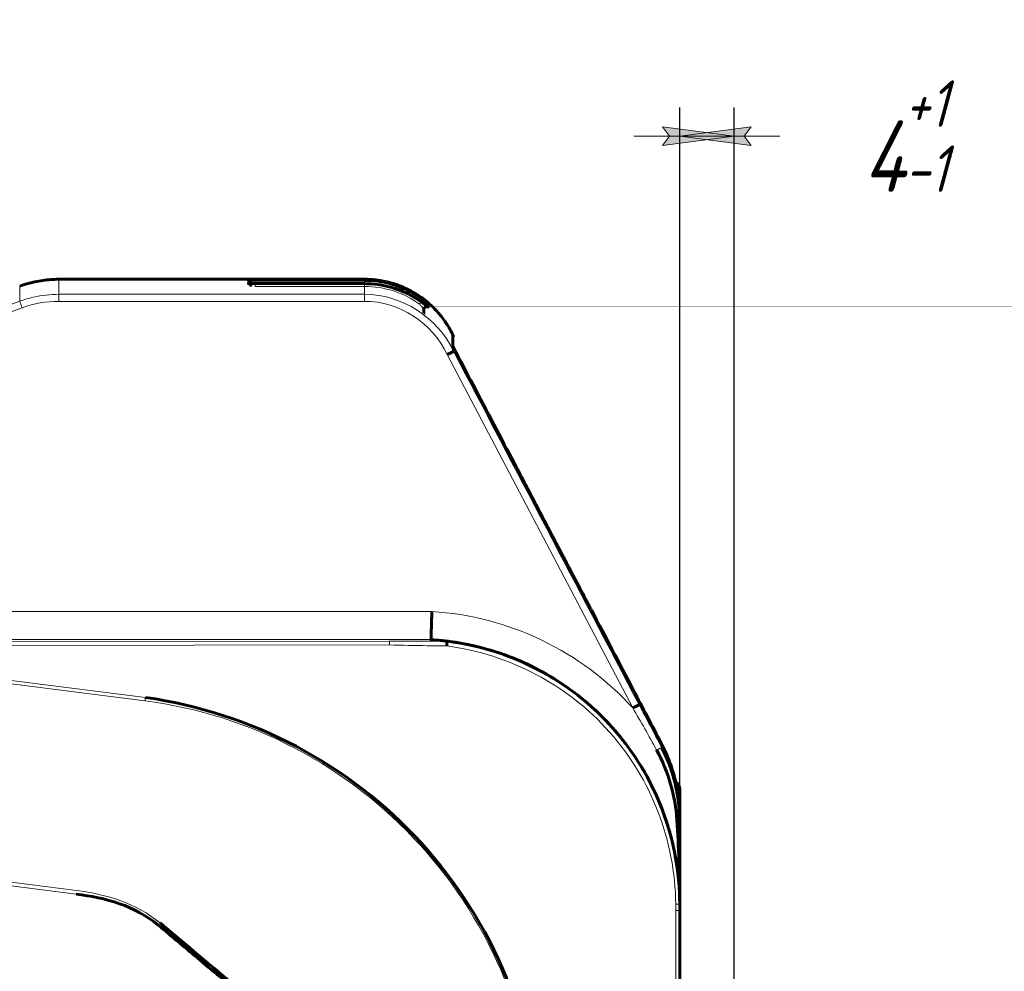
# Model space of a CAD drawing. Header units: millimetres. Extents: x 0 to 841, y 0 to 594.
# Tile 23 of 29: x 436 to 505, y 360 to 427. Entities that reach past the tile are written whole.
import ezdxf

# ---------------------------------------------------------------- set-up
doc = ezdxf.new("R2010")
doc.units = ezdxf.units.MM
doc.linetypes.add('K5LT_BASIC', pattern=[0])
doc.linetypes.add('K5LT_THIN', pattern=[0])
doc.layers.add('Системный слой', color=7, linetype='Continuous')
doc.styles.add('KDIMTEXTSTYLE', font='GOST_AU.SHX', dxfattribs={"width": 0.96, "oblique": 15, "height": 5})
doc.dimstyles.new('KDIMSTYLE (1.00)', dxfattribs={"dimtxt": 5, "dimasz": 1, "dimexe": 2, "dimexo": 0, "dimgap": 1, "dimtad": 1, "dimtxsty": 'KDIMTEXTSTYLE', "dimsah": 1, "dimcen": 0, "dimdle": 1, "dimadec": 0, "dimazin": 0, "dimtfac": 0.667, "dimtmove": 0, "dimatfit": 3, "dimfxl": 1, "dimtvp": 1, "dimtolj": 1, "dimtzin": 0, "dimarcsym": 0})

# ---------------------------------------------------------------- blocks, each defined once
blk = doc.blocks.new('KDIMARROW_01')
at = {"layer": 'Системный слой'}
blk.add_hatch(color=0, dxfattribs=at).paths.add_polyline_path([(0, 0), (-5, 0.658), (-4.5, 0), (-5, -0.658)])
at = {"layer": 'Системный слой', "color": 0, "linetype": 'K5LT_THIN', "lineweight": 18}
for p, q in [((-4.5, 0), (-5, 0.658)), ((-5, 0.658), (0, 0)), ((0, 0), (-5, -0.658)), ((-5, -0.658), (-4.5, 0)), ((0, 0), (-1, 0))]:
    blk.add_line(p, q, dxfattribs=at)
blk = doc.blocks.new('KDIMARROW_02')
at = {"layer": 'Системный слой'}
blk.add_hatch(color=0, dxfattribs=at).paths.add_polyline_path([(4.5, 0), (5, 0.658), (0, 0), (5, -0.658)])
at = {"layer": 'Системный слой', "color": 0, "linetype": 'K5LT_THIN', "lineweight": 18}
for p, q in [((0, 0), (-1, 0)), ((5, 0.658), (0, 0)), ((0, 0), (5, -0.658)), ((0, 0), (7, 0)), ((4.5, 0), (5, 0.658)), ((5, -0.658), (4.5, 0))]:
    blk.add_line(p, q, dxfattribs=at)

msp = doc.modelspace()

# ---------------------------------------------------------------- linework, layer by layer
at = {"layer": 'Системный слой', "color": 7, "linetype": 'K5LT_THIN', "lineweight": 18}
for p, q in [((436.407, 407.107), (436.407, 408.158)), ((439.141, 408.639), (439.141, 407.589)), ((452.361, 408.345), (452.356, 408.545)), ((452.375, 408.57), (452.381, 408.57)), ((452.853, 408.567), (452.853, 408.639)), ((452.855, 408.567), (452.855, 408.567)), ((460.497, 408.567), (452.855, 408.567)), ((452.855, 408.357), (452.855, 408.552)), ((452.855, 408.552), (460.497, 408.551)), ((460.497, 408.357), (452.855, 408.357)), ((452.855, 408.357), (452.856, 408.334)), ((452.861, 408.334), (452.861, 408.334)), ((452.861, 408.334), (452.861, 408.139)), ((460.497, 408.334), (452.861, 408.334)), ((452.861, 408.139), (460.497, 408.139)), ((460.497, 408.444), (460.497, 408.639)), ((460.497, 408.567), (460.497, 408.551)), ((460.497, 408.357), (460.497, 408.551)), ((460.497, 408.334), (460.497, 408.139)), ((460.497, 408.334), (460.497, 407.59)), ((439.141, 407.59), (460.497, 407.59)), ((439.141, 407.099), (439.141, 407.59)), ((460.497, 407.099), (460.497, 407.59)), ((428.056, 404.065), (436.407, 407.107)), ((460.497, 407.099), (439.141, 407.099)), ((464.955, 406.697), (464.955, 406.697)), ((464.985, 406.873), (464.979, 406.679)), ((436.578, 406.646), (428.227, 403.605)), ((479.251, 378.691), (466.277, 403.384)), ((466.742, 403.833), (466.738, 403.84)), ((466.738, 403.84), (466.739, 403.838)), ((331.217, 385.428), (465.21, 385.428)), ((465.151, 383.463), (331.217, 383.463)), ((416.634, 383.293), (462.22, 383.358)), ((445.164, 379.184), (416.639, 382.793)), ((462.255, 383.101), (416.669, 383.037)), ((416.669, 383.037), (445.195, 379.428)), ((322.532, 380.85), (440.376, 365.94)), ((440.345, 365.684), (322.532, 380.59)), ((481.266, 375.918), (481.266, 376.189)), ((482.532, 373.053), (482.415, 373.055)), ((482.51, 371.455), (482.51, 371.455)), ((482.262, 364.551), (482.532, 364.55))]:
    msp.add_line(p, q, dxfattribs=at)
at = {"layer": 'Системный слой', "color": 150, "linetype": 'K5LT_BASIC', "lineweight": 60, "true_color": 0x0080ff}
for p, q in [((439.141, 408.639), (460.497, 408.639)), ((452.355, 408.572), (452.353, 408.639)), ((452.375, 408.571), (452.379, 408.571)), ((452.395, 408.342), (452.395, 408.342)), ((452.556, 408.35), (452.556, 408.337)), ((452.561, 408.151), (452.561, 408.151)), ((452.853, 408.639), (460.497, 408.639)), ((452.855, 408.567), (452.855, 408.567)), ((452.855, 408.567), (460.497, 408.566)), ((452.861, 408.334), (460.497, 408.334)), ((460.497, 408.639), (460.497, 408.639)), ((460.497, 408.639), (460.497, 408.639)), ((464.971, 406.911), (464.97, 406.912)), ((464.987, 406.965), (464.985, 406.9)), ((464.985, 406.9), (464.985, 406.9)), ((464.642, 406.291), (464.649, 406.533)), ((464.732, 406.291), (464.642, 406.291)), ((464.642, 406.291), (464.732, 406.291)), ((464.732, 406.291), (464.732, 406.291)), ((466.726, 403.595), (466.727, 403.864)), ((466.738, 403.84), (466.726, 403.595)), ((466.732, 403.757), (466.726, 403.595)), ((466.726, 403.595), (466.726, 403.595)), ((466.726, 403.595), (466.726, 403.595)), ((466.726, 403.595), (466.738, 403.572)), ((466.738, 403.84), (466.739, 403.838)), ((466.738, 403.84), (466.739, 403.838)), ((466.224, 383.366), (466.224, 383.366)), ((482.332, 373.195), (482.32, 373.247)), ((482.532, 364.982), (482.532, 373.053)), ((482.532, 371.455), (482.532, 370.764)), ((482.532, 370.764), (482.532, 364.982)), ((482.532, 345.139), (482.532, 364.984)), ((482.532, 364.982), (482.532, 364.55)), ((482.532, 364.55), (482.532, 240.787))]:
    msp.add_line(p, q, dxfattribs=at)
msp.add_arc((481.91, 373.055), 0.5, 8.72691, 40.38668, dxfattribs=at)
for centre, major_axis, ratio, start_param, end_param in [((452.353, 408.439), (0.2, 0.005), 1, 0.678021, 1.544616), ((452.355, 408.372), (0.2, 0.005), 0.999941, 1.411081, 1.544618), ((452.356, 408.345), (0.2, 0.005), 0.999917, 0, 1.544619), ((464.359, 406.901), (0.116, 0.163), 0.01518, 6.264319, 6.28338), ((464.365, 407.129), (0.116, 0.163), 0.015205, 6.273998, 6.283296), ((464.854, 406.722), (-0.2, 0.005), 0.99992, 4.025453, 5.424409), ((464.856, 406.814), (-0.2, 0.005), 0.999999, 4.02497, 4.787508), ((464.854, 406.749), (-0.2, 0.005), 0.999944, 4.15067, 4.467203), ((464.854, 406.749), (-0.2, 0.005), 0.999944, 4.134859, 4.468443), ((464.854, 406.749), (-0.2, 0.005), 0.999944, 4.025309, 4.120711), ((464.854, 406.749), (-0.2, 0.005), 0.999944, 4.025313, 4.026997), ((466.232, 403.757), (0.5, 0), 0.99932, 0, 0.446563), ((467.181, 404.073), (-0.5, 0), 0.999307, 0.43193, 0.484912), ((479.251, 378.682), (-0.443, -0.233), 0.01545, 3.162317, 4.704272), ((480.823, 375.956), (0.443, 0.233), 0.024367, 6.283169, 6.301297), ((481.432, 374.562), (0.472, 0.166), 0.017437, 6.283175, 6.296166), ((481.91, 373.055), (0.009, 0.5), 0.99999, 4.882527, 5.434709), ((481.852, 373.056), (0.009, 0.5), 0.999975, 4.915235, 5.016363), ((481.91, 373.055), (0.494, 0.076), 0.050561, 0.000024, 0.004325)]:
    msp.add_ellipse(centre, major_axis=major_axis, ratio=ratio, start_param=start_param, end_param=end_param, dxfattribs=at)
at = {"layer": 'Системный слой', "color": 7, "linetype": 'K5LT_THIN', "lineweight": 18}
for centre, major_axis, ratio, start_param, end_param in [((452.361, 408.145), (0.2, 0.005), 0.999742, 1.344258, 1.544623), ((452.361, 408.145), (0.2, 0.005), 0.999741, 0, 0.791423), ((464.366, 407.2), (-0.116, -0.163), 0.015215, 3.142069, 3.929377), ((436.578, 406.638), (-0.171, 0.47), 0.005974, 4.728788, 6.242791), ((464.359, 406.901), (0.116, 0.163), 0.01518, 0.000195, 1.549466), ((464.364, 407.113), (-0.116, -0.163), 0.01521, 3.151737, 4.599643), ((464.359, 406.901), (0.116, 0.163), 0.01518, 6.264319, 6.28338), ((464.365, 407.129), (0.116, 0.163), 0.015205, 6.273998, 6.283296), ((464.849, 406.528), (-0.2, 0.005), 0.999753, 4.026474, 4.184883), ((464.849, 406.528), (-0.2, 0.005), 0.999753, 5.990227, 6.283185), ((480.823, 375.686), (-0.443, -0.232), 0.035372, 3.162433, 4.475862), ((480.823, 375.956), (0.443, 0.233), 0.024367, 6.283169, 6.301297), ((481.432, 374.562), (0.472, 0.166), 0.017437, 6.280334, 6.283174), ((481.432, 374.562), (0.472, 0.166), 0.017437, 6.283175, 6.296166), ((481.91, 373.055), (0.494, 0.076), 0.050561, -0.726167, -0.719091), ((481.91, 373.055), (0.494, 0.076), 0.050561, 0.000024, 0.004325), ((482.032, 370.764), (-0.5, 0), 0.261004, 3.141593, 4.064548)]:
    msp.add_ellipse(centre, major_axis=major_axis, ratio=ratio, start_param=start_param, end_param=end_param, dxfattribs=at)
at = {"layer": 'Системный слой', "color": 150, "linetype": 'K5LT_BASIC', "lineweight": 60, "true_color": 0x0080ff}
for points, knots in [([(436.407, 408.157), (436.581, 408.221), (436.758, 408.278), (437.115, 408.381), (437.296, 408.426), (437.661, 408.503), (437.845, 408.536), (438.214, 408.587), (438.399, 408.607), (438.77, 408.633), (438.956, 408.639), (439.141, 408.639)], [0.0000255, 0.0000255, 0.0000255, 0.0000255, 0.2, 0.2, 0.4, 0.4, 0.6, 0.6, 0.8, 0.8, 1, 1, 1, 1]), ([(452.353, 408.639), (452.353, 408.639), (452.357, 408.639), (452.366, 408.639), (452.378, 408.639), (452.4, 408.639), (452.429, 408.639), (452.459, 408.639), (452.497, 408.639), (452.541, 408.639), (452.585, 408.639), (452.635, 408.639), (452.688, 408.639), (452.741, 408.639), (452.797, 408.639), (452.853, 408.639)], [0, 0, 0, 0, 0.140318, 0.140318, 0.140318, 0.355187, 0.355187, 0.355187, 0.570081, 0.570081, 0.570081, 0.785047, 0.785047, 0.785047, 1, 1, 1, 1]), ([(452.387, 408.57), (452.386, 408.57), (452.385, 408.57), (452.384, 408.57), (452.382, 408.57), (452.38, 408.57), (452.38, 408.57), (452.379, 408.571), (452.379, 408.571), (452.378, 408.571), (452.377, 408.571), (452.376, 408.571), (452.376, 408.571), (452.375, 408.571), (452.375, 408.571), (452.375, 408.571), (452.375, 408.571), (452.375, 408.571)], [14.479495, 14.479495, 14.479495, 14.479495, 14.630884, 14.630884, 15.004684, 15.004684, 15.330365, 15.330365, 15.378485, 15.378485, 15.761428, 15.761428, 16.144371, 16.144371, 16.649567, 16.649567, 17, 17, 17, 17]), ([(452.375, 408.571), (452.375, 408.571), (452.376, 408.571), (452.378, 408.571), (452.379, 408.571), (452.379, 408.571), (452.38, 408.571), (452.383, 408.571), (452.386, 408.57), (452.396, 408.57), (452.404, 408.57), (452.419, 408.57), (452.424, 408.569), (452.439, 408.569), (452.45, 408.569), (452.476, 408.569), (452.491, 408.568), (452.507, 408.568), (452.508, 408.568), (452.526, 408.568), (452.544, 408.568), (452.583, 408.568), (452.603, 408.567), (452.644, 408.567), (452.666, 408.567), (452.709, 408.567), (452.732, 408.567), (452.776, 408.567), (452.799, 408.567), (452.833, 408.567), (452.844, 408.567), (452.855, 408.567)], [0, 0, 0, 0, 0.444159, 0.444159, 0.599537, 0.599537, 0.635205, 0.635205, 1.199073, 1.199073, 2.149637, 2.149637, 2.591058, 2.591058, 3.473901, 3.473901, 4.41621, 4.41621, 4.489889, 4.489889, 5.514478, 5.514478, 6.536046, 6.536046, 7.545748, 7.545748, 8.54023, 8.54023, 9.522759, 9.522759, 10, 10, 10, 10]), ([(452.561, 408.151), (452.561, 408.159), (452.56, 408.168), (452.557, 408.185), (452.555, 408.194), (452.55, 408.211), (452.547, 408.219), (452.54, 408.236), (452.535, 408.244), (452.526, 408.259), (452.52, 408.267), (452.508, 408.281), (452.502, 408.288), (452.488, 408.3), (452.481, 408.306), (452.466, 408.315), (452.459, 408.32), (452.45, 408.324), (452.447, 408.326), (452.441, 408.329), (452.437, 408.33), (452.431, 408.332), (452.43, 408.333), (452.427, 408.334), (452.425, 408.334), (452.419, 408.336), (452.415, 408.338), (452.407, 408.339), (452.404, 408.34), (452.4, 408.341), (452.399, 408.341), (452.397, 408.341), (452.396, 408.342), (452.395, 408.342), (452.394, 408.342), (452.393, 408.342), (452.393, 408.342), (452.393, 408.342), (452.393, 408.342), (452.394, 408.342), (452.394, 408.342), (452.395, 408.342)], [0, 0, 0, 0, 1.259403, 1.259403, 2.541094, 2.541094, 3.850106, 3.850106, 5.178196, 5.178196, 6.520326, 6.520326, 7.868234, 7.868234, 9.211731, 9.211731, 10.439405, 10.439405, 10.826453, 10.826453, 11.496588, 11.496588, 11.756107, 11.756107, 12.015627, 12.015627, 12.870457, 12.870457, 13.613705, 13.613705, 14.103074, 14.103074, 14.592443, 14.592443, 15.141836, 15.141836, 15.69123, 15.69123, 16.479435, 16.479435, 17, 17, 17, 17]), ([(452.561, 408.151), (452.561, 408.159), (452.56, 408.168), (452.557, 408.185), (452.555, 408.194), (452.55, 408.211), (452.547, 408.219), (452.54, 408.236), (452.535, 408.244), (452.526, 408.26), (452.52, 408.267), (452.508, 408.281), (452.502, 408.288), (452.488, 408.3), (452.481, 408.306), (452.466, 408.316), (452.459, 408.32), (452.45, 408.325), (452.447, 408.326), (452.441, 408.329), (452.437, 408.33), (452.431, 408.332), (452.43, 408.333), (452.427, 408.334), (452.425, 408.334), (452.419, 408.336), (452.415, 408.338), (452.407, 408.34), (452.404, 408.34), (452.4, 408.341), (452.399, 408.341), (452.397, 408.342), (452.396, 408.342), (452.395, 408.342), (452.395, 408.342), (452.395, 408.342), (452.394, 408.342), (452.393, 408.342), (452.393, 408.342), (452.393, 408.342), (452.393, 408.342), (452.394, 408.342), (452.394, 408.342), (452.395, 408.342)], [0, 0, 0, 0, 1.260288, 1.260288, 2.542885, 2.542885, 3.852828, 3.852828, 5.181869, 5.181869, 6.524966, 6.524966, 7.873856, 7.873856, 9.218344, 9.218344, 10.446109, 10.446109, 10.835183, 10.835183, 11.504372, 11.504372, 11.7637, 11.7637, 12.023029, 12.023029, 12.875806, 12.875806, 13.620689, 13.620689, 14.109188, 14.109188, 14.595126, 14.595126, 14.597687, 14.597687, 15.146626, 15.146626, 15.695565, 15.695565, 16.483523, 16.483523, 17, 17, 17, 17]), ([(452.395, 408.342), (452.398, 408.342), (452.402, 408.341), (452.414, 408.341), (452.422, 408.34), (452.439, 408.34), (452.449, 408.339), (452.467, 408.339), (452.475, 408.338), (452.498, 408.338), (452.514, 408.337), (452.539, 408.337), (452.548, 408.337), (452.566, 408.336), (452.576, 408.336), (452.605, 408.336), (452.626, 408.335), (452.667, 408.335), (452.689, 408.335), (452.733, 408.334), (452.755, 408.334), (452.805, 408.334), (452.833, 408.334), (452.861, 408.334)], [0, 0, 0, 0, 0.808211, 0.808211, 1.616422, 1.616422, 2.424634, 2.424634, 2.983093, 2.983093, 3.951248, 3.951248, 4.408658, 4.408658, 4.930193, 4.930193, 5.90746, 5.90746, 6.874307, 6.874307, 7.827823, 7.827823, 9, 9, 9, 9]), ([(466.732, 404.639), (466.731, 404.642), (466.729, 404.645), (466.726, 404.652), (466.724, 404.657), (466.718, 404.67), (466.714, 404.678), (466.702, 404.705), (466.693, 404.722), (466.668, 404.774), (466.651, 404.809), (466.599, 404.913), (466.564, 404.982), (466.452, 405.187), (466.373, 405.322), (466.139, 405.692), (465.973, 405.921), (465.614, 406.357), (465.42, 406.564), (465.006, 406.957), (464.784, 407.142), (464.318, 407.484), (464.074, 407.64), (463.566, 407.921), (463.303, 408.046), (462.766, 408.26), (462.491, 408.349), (461.951, 408.489), (461.686, 408.541), (461.328, 408.589), (461.236, 408.6), (461.09, 408.614), (461.035, 408.618), (460.925, 408.626), (460.87, 408.629), (460.709, 408.637), (460.602, 408.639), (460.497, 408.639)], [0.124583, 0.124583, 0.124583, 0.124583, 0.157486, 0.157486, 0.209095, 0.209095, 0.312284, 0.312284, 0.518581, 0.518581, 0.931157, 0.931157, 1.758731, 1.758731, 3.426958, 3.426958, 6.442213, 6.442213, 9.466049, 9.466049, 12.542315, 12.542315, 15.640299, 15.640299, 18.740056, 18.740056, 21.820172, 21.820172, 24.703649, 24.703649, 25.688093, 25.688093, 26.276766, 26.276766, 26.865438, 26.865438, 28, 28, 28, 28]), ([(460.497, 408.566), (460.736, 408.567), (460.976, 408.554), (461.496, 408.499), (461.776, 408.451), (462.328, 408.322), (462.6, 408.241), (463.132, 408.045), (463.392, 407.931), (463.677, 407.785), (463.71, 407.767), (463.792, 407.723), (463.841, 407.696), (463.909, 407.657), (463.929, 407.646), (463.969, 407.623), (463.988, 407.611), (464.027, 407.588), (464.047, 407.577), (464.105, 407.542), (464.143, 407.518), (464.283, 407.429), (464.383, 407.362), (464.481, 407.292)], [0, 0, 0, 0, 4.738123, 4.738123, 10.338123, 10.338123, 15.938123, 15.938123, 21.538123, 21.538123, 22.271189, 22.271189, 23.376924, 23.376924, 23.829329, 23.829329, 24.281734, 24.281734, 24.727125, 24.727125, 25.617907, 25.617907, 28, 28, 28, 28]), ([(460.497, 408.334), (460.722, 408.334), (460.947, 408.323), (461.453, 408.272), (461.733, 408.227), (462.285, 408.102), (462.557, 408.022), (463.089, 407.83), (463.349, 407.718), (463.652, 407.565), (463.702, 407.539), (463.796, 407.489), (463.84, 407.464), (463.904, 407.428), (463.924, 407.416), (463.964, 407.393), (463.984, 407.382), (464.024, 407.358), (464.043, 407.346), (464.102, 407.311), (464.14, 407.287), (464.279, 407.199), (464.378, 407.132), (464.475, 407.063)], [0, 0, 0, 0, 4.46351, 4.46351, 10.06351, 10.06351, 15.66351, 15.66351, 21.26351, 21.26351, 22.380348, 22.380348, 23.377875, 23.377875, 23.836137, 23.836137, 24.294399, 24.294399, 24.745557, 24.745557, 25.647872, 25.647872, 28, 28, 28, 28]), ([(464.823, 407.103), (464.782, 407.136), (464.736, 407.172), (464.689, 407.209), (464.624, 407.259), (464.553, 407.312), (464.483, 407.362)], [0.4937665, 0.4937665, 0.4937665, 0.4937665, 0.7085947, 0.7085947, 0.7085947, 1, 1, 1, 1]), ([(464.483, 407.362), (464.54, 407.321), (464.598, 407.278), (464.652, 407.237), (464.704, 407.198), (464.753, 407.159), (464.797, 407.124), (464.84, 407.089), (464.88, 407.056), (464.911, 407.03), (464.934, 407.01), (464.954, 406.994), (464.967, 406.983), (464.98, 406.971), (464.987, 406.965), (464.987, 406.965)], [0, 0, 0, 0, 0.237198, 0.237198, 0.237198, 0.461025, 0.461025, 0.461025, 0.680217, 0.680217, 0.680217, 0.83999, 0.83999, 0.83999, 1, 1, 1, 1]), ([(464.959, 406.694), (464.958, 406.695), (464.956, 406.696), (464.951, 406.7), (464.947, 406.703), (464.94, 406.709), (464.935, 406.712), (464.923, 406.722), (464.915, 406.729), (464.895, 406.744), (464.884, 406.753), (464.859, 406.773), (464.845, 406.784), (464.814, 406.809), (464.797, 406.822), (464.763, 406.849), (464.745, 406.863), (464.727, 406.876), (464.727, 406.876), (464.727, 406.876), (464.727, 406.876), (464.727, 406.876), (464.727, 406.876), (464.725, 406.878), (464.723, 406.88), (464.718, 406.884), (464.714, 406.886), (464.711, 406.889), (464.711, 406.889), (464.711, 406.889), (464.711, 406.889), (464.711, 406.889), (464.711, 406.889), (464.701, 406.896), (464.691, 406.904), (464.681, 406.911), (464.681, 406.911), (464.671, 406.919), (464.661, 406.927), (464.626, 406.953), (464.6, 406.973), (464.541, 407.016), (464.508, 407.04), (464.475, 407.063)], [0, 0, 0, 0, 0.490935, 0.490935, 0.981871, 0.981871, 1.472806, 1.472806, 2.227341, 2.227341, 3.06585, 3.06585, 3.984034, 3.984034, 4.960444, 4.960444, 5.919173, 5.919173, 5.919383, 5.919383, 5.919762, 5.919762, 5.919924, 5.919924, 6.02839, 6.02839, 6.194087, 6.194087, 6.194502, 6.194502, 6.195338, 6.195338, 6.195777, 6.195777, 6.701419, 6.701419, 6.701692, 6.701692, 7.212159, 7.212159, 8.457983, 8.457983, 10, 10, 10, 10]), ([(464.48, 407.276), (464.537, 407.236), (464.593, 407.194), (464.646, 407.153), (464.698, 407.114), (464.748, 407.074), (464.793, 407.038), (464.837, 407.002), (464.876, 406.969), (464.908, 406.941), (464.931, 406.921), (464.951, 406.904), (464.964, 406.892), (464.977, 406.881), (464.985, 406.874), (464.985, 406.873)], [0, 0, 0, 0, 0.231325, 0.231325, 0.231325, 0.457459, 0.457459, 0.457459, 0.678885, 0.678885, 0.678885, 0.839298, 0.839298, 0.839298, 1, 1, 1, 1]), ([(464.985, 406.9), (464.985, 406.9), (464.984, 406.901), (464.98, 406.904), (464.973, 406.909), (464.96, 406.92), (464.942, 406.935), (464.92, 406.953), (464.891, 406.977), (464.858, 407.004), (464.809, 407.044), (464.75, 407.091), (464.687, 407.139), (464.622, 407.189), (464.552, 407.241), (464.481, 407.292)], [0, 0, 0, 0, 0.078591, 0.078591, 0.078591, 0.236092, 0.236092, 0.236092, 0.425509, 0.425509, 0.425509, 0.707817, 0.707817, 0.707817, 1, 1, 1, 1]), ([(464.974, 406.909), (464.973, 406.91), (464.972, 406.91), (464.972, 406.911), (464.971, 406.911), (464.971, 406.912), (464.971, 406.912), (464.969, 406.913), (464.968, 406.914), (464.963, 406.918), (464.961, 406.92), (464.953, 406.926), (464.947, 406.931), (464.932, 406.943), (464.924, 406.95), (464.906, 406.965), (464.894, 406.974), (464.871, 406.994), (464.858, 407.004), (464.846, 407.014), (464.846, 407.014), (464.844, 407.015), (464.842, 407.017), (464.824, 407.031), (464.807, 407.045), (464.787, 407.061), (464.784, 407.063), (464.764, 407.079), (464.748, 407.092), (464.707, 407.123), (464.684, 407.141), (464.635, 407.179), (464.609, 407.198), (464.555, 407.238), (464.528, 407.258), (464.494, 407.282), (464.487, 407.287), (464.481, 407.292)], [0, 0, 0, 0, 0.335317, 0.335317, 0.401948, 0.401948, 0.484991, 0.484991, 0.803896, 0.803896, 1.205843, 1.205843, 1.945852, 1.945852, 2.697282, 2.697282, 3.593571, 3.593571, 4.435245, 4.435245, 4.43568, 4.43568, 4.573426, 4.573426, 5.619514, 5.619514, 5.789869, 5.789869, 6.753839, 6.753839, 8.010103, 8.010103, 9.328587, 9.328587, 10.681109, 10.681109, 11, 11, 11, 11]), ([(464.649, 406.533), (464.649, 406.541), (464.65, 406.549), (464.652, 406.566), (464.654, 406.574), (464.659, 406.59), (464.661, 406.599), (464.669, 406.615), (464.673, 406.623), (464.682, 406.639), (464.688, 406.647), (464.7, 406.662), (464.706, 406.669), (464.721, 406.682), (464.728, 406.688), (464.745, 406.699), (464.753, 406.704), (464.771, 406.712), (464.781, 406.716), (464.8, 406.722), (464.809, 406.724), (464.829, 406.727), (464.839, 406.727), (464.858, 406.727), (464.868, 406.727), (464.883, 406.725), (464.889, 406.723), (464.904, 406.72), (464.913, 406.717), (464.929, 406.711), (464.936, 406.707), (464.946, 406.702), (464.949, 406.7), (464.953, 406.698), (464.954, 406.697), (464.956, 406.696), (464.956, 406.696), (464.957, 406.695), (464.958, 406.694), (464.959, 406.694), (464.959, 406.694), (464.959, 406.693), (464.959, 406.693), (464.959, 406.694), (464.959, 406.694), (464.959, 406.694)], [0.001004, 0.001004, 0.001004, 0.001004, 0.929351, 0.929351, 1.892461, 1.892461, 2.895681, 2.895681, 3.932851, 3.932851, 4.999136, 4.999136, 6.095532, 6.095532, 7.20313, 7.20313, 8.331485, 8.331485, 9.461615, 9.461615, 10.588002, 10.588002, 11.705851, 11.705851, 12.791868, 12.791868, 13.513138, 13.513138, 14.54249, 14.54249, 15.535153, 15.535153, 16.082125, 16.082125, 16.404606, 16.404606, 16.679497, 16.679497, 16.987283, 16.987283, 17.29507, 17.29507, 17.739215, 17.739215, 18, 18, 18, 18]), ([(464.649, 406.533), (464.649, 406.541), (464.65, 406.549), (464.652, 406.566), (464.654, 406.574), (464.659, 406.59), (464.661, 406.599), (464.669, 406.615), (464.673, 406.623), (464.682, 406.639), (464.688, 406.647), (464.7, 406.662), (464.706, 406.669), (464.721, 406.682), (464.728, 406.688), (464.745, 406.699), (464.753, 406.704), (464.771, 406.712), (464.781, 406.716), (464.799, 406.722), (464.809, 406.724), (464.829, 406.727), (464.838, 406.728), (464.858, 406.728), (464.867, 406.727), (464.883, 406.725), (464.889, 406.723), (464.904, 406.72), (464.913, 406.717), (464.929, 406.711), (464.936, 406.707), (464.946, 406.702), (464.949, 406.7), (464.953, 406.698), (464.954, 406.697), (464.956, 406.696), (464.956, 406.696), (464.957, 406.695), (464.958, 406.694), (464.958, 406.694), (464.958, 406.694), (464.959, 406.694), (464.959, 406.694), (464.959, 406.694), (464.959, 406.693), (464.959, 406.694), (464.959, 406.694), (464.959, 406.694)], [0, 0, 0, 0, 0.92976, 0.92976, 1.893156, 1.893156, 2.896508, 2.896508, 3.933708, 3.933708, 4.999968, 4.999968, 6.096371, 6.096371, 7.20404, 7.20404, 8.332685, 8.332685, 9.463169, 9.463169, 10.590124, 10.590124, 11.70854, 11.70854, 12.795077, 12.795077, 13.524527, 13.524527, 14.553374, 14.553374, 15.545197, 15.545197, 16.092677, 16.092677, 16.414952, 16.414952, 16.689263, 16.689263, 16.995689, 16.995689, 17.034104, 17.034104, 17.302115, 17.302115, 17.743, 17.743, 18, 18, 18, 18]), ([(464.908, 406.942), (464.909, 406.941), (464.911, 406.941), (464.921, 406.938), (464.93, 406.935), (464.939, 406.93), (464.941, 406.929), (464.947, 406.926), (464.951, 406.924), (464.959, 406.919), (464.962, 406.917), (464.965, 406.915), (464.965, 406.915), (464.967, 406.914), (464.968, 406.914), (464.969, 406.913), (464.969, 406.913), (464.97, 406.912), (464.97, 406.912), (464.971, 406.912), (464.971, 406.912), (464.971, 406.911), (464.972, 406.911), (464.972, 406.91), (464.972, 406.91), (464.973, 406.91), (464.973, 406.91), (464.973, 406.909), (464.974, 406.909), (464.974, 406.909)], [13.969139, 13.969139, 13.969139, 13.969139, 14.141134, 14.141134, 15.194551, 15.194551, 15.408893, 15.408893, 15.987067, 15.987067, 16.548811, 16.548811, 16.565241, 16.565241, 16.824845, 16.824845, 16.882943, 16.882943, 17.020074, 17.020074, 17.061276, 17.061276, 17.229817, 17.229817, 17.43956, 17.43956, 17.732456, 17.732456, 18, 18, 18, 18]), ([(464.908, 406.942), (464.91, 406.941), (464.911, 406.941), (464.913, 406.94), (464.915, 406.94), (464.922, 406.937), (464.927, 406.935), (464.934, 406.932), (464.936, 406.931), (464.939, 406.93), (464.941, 406.929), (464.947, 406.926), (464.951, 406.924), (464.959, 406.919), (464.963, 406.917), (464.967, 406.914), (464.968, 406.913), (464.969, 406.912), (464.97, 406.912), (464.971, 406.911), (464.971, 406.911), (464.971, 406.911), (464.972, 406.911), (464.972, 406.91), (464.972, 406.91), (464.973, 406.91), (464.973, 406.91), (464.973, 406.91), (464.973, 406.91), (464.974, 406.909), (464.974, 406.909), (464.974, 406.909)], [13.973774, 13.973774, 13.973774, 13.973774, 14.141054, 14.141054, 14.27776, 14.27776, 14.986554, 14.986554, 15.193832, 15.193832, 15.40111, 15.40111, 15.979137, 15.979137, 16.557165, 16.557165, 16.817245, 16.817245, 17.012977, 17.012977, 17.055341, 17.055341, 17.223502, 17.223502, 17.422465, 17.422465, 17.434028, 17.434028, 17.728617, 17.728617, 18, 18, 18, 18]), ([(464.923, 407.002), (464.928, 407), (464.933, 406.998), (464.939, 406.996), (464.94, 406.995), (464.944, 406.993), (464.947, 406.992), (464.95, 406.99)], [12.978676, 12.978676, 12.978676, 12.978676, 13.534069, 13.534069, 13.64445, 13.64445, 14, 14, 14, 14]), ([(466.754, 403.826), (466.752, 403.831), (466.75, 403.838), (466.746, 403.845), (466.745, 403.848), (466.743, 403.852), (466.743, 403.853), (466.742, 403.855), (466.742, 403.856), (466.741, 403.857), (466.741, 403.858), (466.74, 403.858), (466.74, 403.858), (466.74, 403.859), (466.74, 403.86), (466.739, 403.862), (466.739, 403.863), (466.738, 403.865), (466.737, 403.866), (466.735, 403.871), (466.734, 403.874), (466.729, 403.883), (466.727, 403.887), (466.72, 403.902), (466.718, 403.905), (466.71, 403.922), (466.708, 403.921), (466.699, 403.942), (466.697, 403.936), (466.686, 403.962), (466.686, 403.947), (466.673, 403.976), (466.676, 403.953), (466.667, 403.972), (466.668, 403.963), (466.666, 403.968)], [0, 0, 0, 0, 0.985474, 0.985474, 1.462403, 1.462403, 1.696887, 1.696887, 1.813089, 1.813089, 1.928581, 1.928581, 1.93377, 1.93377, 2.086245, 2.086245, 2.238745, 2.238745, 2.542783, 2.542783, 3.149792, 3.149792, 4.362216, 4.362216, 6.006666, 6.006666, 7.793868, 7.793868, 10.216524, 10.216524, 12.97016, 12.97016, 15.977892, 15.977892, 17, 17, 17, 17]), ([(466.738, 403.84), (466.739, 403.839), (466.739, 403.839), (466.739, 403.839), (466.738, 403.84), (466.738, 403.84), (466.738, 403.84)], [0.93375296, 0.93375296, 0.93375296, 0.93375296, 0.96009013, 0.96009013, 0.96009013, 1, 1, 1, 1]), ([(481.266, 376.189), (480.607, 377.442), (479.949, 378.696), (478.322, 381.793), (477.353, 383.636), (476.34, 385.565), (476.295, 385.65), (476.113, 385.997), (475.975, 386.259), (475.725, 386.735), (475.613, 386.949), (475.408, 387.339), (475.316, 387.515), (475.148, 387.834), (475.072, 387.978), (474.935, 388.24), (474.873, 388.357), (474.76, 388.572), (474.71, 388.668), (474.617, 388.844), (474.576, 388.923), (474.5, 389.066), (474.466, 389.131), (474.404, 389.249), (474.377, 389.302), (474.326, 389.398), (474.303, 389.442), (474.262, 389.521), (474.243, 389.556), (474.209, 389.621), (474.194, 389.65), (474.166, 389.703), (474.153, 389.727), (474.13, 389.771), (474.12, 389.79), (474.101, 389.826), (474.093, 389.842), (474.078, 389.871), (474.071, 389.884), (474.058, 389.908), (474.053, 389.919), (474.042, 389.938), (474.038, 389.947), (474.029, 389.963), (474.026, 389.97), (474.019, 389.983), (474.016, 389.989), (474.01, 390), (474.007, 390.005), (474.002, 390.014), (474, 390.019), (473.995, 390.028), (473.993, 390.032), (473.987, 390.044), (473.983, 390.051), (473.971, 390.074), (473.963, 390.089), (473.94, 390.134), (473.924, 390.164), (473.877, 390.253), (473.846, 390.313), (473.752, 390.492), (473.689, 390.611), (473.501, 390.968), (473.376, 391.206), (473.001, 391.921), (472.751, 392.397), (472.001, 393.824), (471.501, 394.775), (470.033, 397.569), (469.064, 399.413), (467.645, 402.115), (467.193, 402.974), (466.741, 403.835), (466.74, 403.836), (466.739, 403.838)], [0, 0, 0, 0, 5.032369, 5.032369, 12.432369, 12.432369, 12.774528, 12.774528, 13.825015, 13.825015, 14.685474, 14.685474, 15.390278, 15.390278, 15.967586, 15.967586, 16.440461, 16.440461, 16.827795, 16.827795, 17.145062, 17.145062, 17.404936, 17.404936, 17.6178, 17.6178, 17.792158, 17.792158, 17.934975, 17.934975, 18.051957, 18.051957, 18.147777, 18.147777, 18.226264, 18.226264, 18.290553, 18.290553, 18.343212, 18.343212, 18.386346, 18.386346, 18.421676, 18.421676, 18.450616, 18.450616, 18.47432, 18.47432, 18.493737, 18.493737, 18.513153, 18.513153, 18.529229, 18.529229, 18.559711, 18.559711, 18.619839, 18.619839, 18.739678, 18.739678, 18.979148, 18.979148, 19.457669, 19.457669, 20.413876, 20.413876, 22.32462, 22.32462, 26.142768, 26.142768, 33.542768, 33.542768, 36.991295, 36.991295, 36.997308, 36.997308, 36.997308, 36.997308]), ([(465.21, 385.428), (465.209, 385.415), (465.209, 385.403), (465.209, 385.39), (465.205, 385.278), (465.202, 385.166), (465.199, 385.057), (465.193, 384.838), (465.186, 384.623), (465.181, 384.431), (465.175, 384.24), (465.17, 384.065), (465.165, 383.922), (465.161, 383.78), (465.157, 383.665), (465.155, 383.587), (465.152, 383.509), (465.151, 383.467), (465.151, 383.463)], [0, 0, 0, 0, 0.012196, 0.012196, 0.012196, 0.121013, 0.121013, 0.121013, 0.340857, 0.340857, 0.340857, 0.560604, 0.560604, 0.560604, 0.7803, 0.7803, 0.7803, 1, 1, 1, 1]), ([(466.258, 383.027), (466.258, 383.031), (466.258, 383.035), (466.258, 383.039), (466.258, 383.068), (466.258, 383.097), (466.258, 383.124), (466.258, 383.172), (466.256, 383.215), (466.253, 383.251), (466.25, 383.287), (466.246, 383.315), (466.241, 383.335), (466.236, 383.354), (466.23, 383.365), (466.224, 383.366)], [0, 0, 0, 0, 0.020612, 0.020612, 0.020612, 0.173718, 0.173718, 0.173718, 0.449399, 0.449399, 0.449399, 0.724686, 0.724686, 0.724686, 1, 1, 1, 1]), ([(466.224, 383.366), (470.703, 382.831), (474.869, 380.652), (480.864, 373.894), (482.532, 369.509), (482.532, 364.982)], [0, 0, 0, 0, 0.5, 0.5, 1, 1, 1, 1]), ([(482.531, 365.203), (482.531, 365.204), (482.531, 365.204), (482.53, 365.275), (482.528, 365.345), (482.524, 365.555), (482.519, 365.695), (482.505, 365.99), (482.497, 366.145), (482.475, 366.454), (482.462, 366.609), (482.432, 366.918), (482.415, 367.072), (482.378, 367.38), (482.358, 367.533), (482.312, 367.839), (482.288, 367.992), (482.246, 368.234), (482.23, 368.323), (482.18, 368.591), (482.143, 368.769), (482.026, 369.302), (481.938, 369.655), (481.68, 370.569), (481.474, 371.118), (481.236, 371.805), (481.178, 371.935), (481.106, 372.111), (481.089, 372.156), (480.853, 372.661), (480.641, 373.124), (480.31, 373.799), (480.187, 374.009), (479.996, 374.342), (479.929, 374.467), (479.496, 375.119), (479.156, 375.665), (478.55, 376.463), (478.325, 376.746), (477.806, 377.345), (477.513, 377.668), (476.654, 378.541), (476.064, 379.068), (474.816, 380.046), (474.16, 380.496), (472.792, 381.308), (472.08, 381.671), (470.623, 382.3), (469.876, 382.567), (468.898, 382.847), (468.679, 382.905), (468.394, 382.975), (468.33, 382.991), (468.249, 383.01), (468.233, 383.014), (468.2, 383.021), (468.184, 383.025), (468.152, 383.032), (468.136, 383.036), (468.089, 383.047), (468.057, 383.054), (467.961, 383.075), (467.898, 383.088), (467.707, 383.128), (467.579, 383.154), (467.295, 383.207), (467.139, 383.233), (466.899, 383.274), (466.815, 383.285), (466.563, 383.324), (466.393, 383.346), (466.224, 383.366)], [0.278664, 0.278664, 0.278664, 0.278664, 0.281161, 0.281161, 0.562321, 0.562321, 1.124642, 1.124642, 1.746847, 1.746847, 2.369052, 2.369052, 2.991257, 2.991257, 3.613462, 3.613462, 4.235666, 4.235666, 4.600472, 4.600472, 5.330084, 5.330084, 6.789308, 6.789308, 9.139149, 9.139149, 9.707756, 9.707756, 9.901794, 9.901794, 11.948253, 11.948253, 12.923726, 12.923726, 13.488028, 13.488028, 16.075848, 16.075848, 17.523913, 17.523913, 19.257287, 19.257287, 22.445406, 22.445406, 25.636214, 25.636214, 28.843478, 28.843478, 32.031614, 32.031614, 32.944734, 32.944734, 33.212365, 33.212365, 33.279273, 33.279273, 33.346181, 33.346181, 33.412064, 33.412064, 33.543316, 33.543316, 33.805565, 33.805565, 34.330061, 34.330061, 34.970683, 34.970683, 35.31071, 35.31071, 36, 36, 36, 36]), ([(445.195, 379.428), (448.898, 378.892), (452.419, 377.758), (459.031, 374.27), (461.967, 371.996), (466.991, 366.478), (468.98, 363.343), (471.834, 356.424), (472.646, 352.695), (472.807, 349.008)], [0, 0, 0, 0, 0.25, 0.25, 0.5, 0.5, 0.75, 0.75, 1, 1, 1, 1]), ([(481.266, 376.189), (481.316, 376.094), (481.364, 376), (481.457, 375.809), (481.502, 375.712), (481.568, 375.567), (481.59, 375.519), (481.622, 375.444), (481.633, 375.419), (481.655, 375.368), (481.666, 375.342), (481.698, 375.266), (481.719, 375.215), (481.779, 375.066), (481.817, 374.967), (481.87, 374.821), (481.887, 374.775), (481.903, 374.728)], [0, 0, 0, 0, 3.8, 3.8, 7.6, 7.6, 9.499931, 9.499931, 10.494804, 10.494804, 11.489676, 11.489676, 13.446259, 13.446259, 17.246259, 17.246259, 19, 19, 19, 19]), ([(482.343, 373.148), (482.342, 373.148), (482.339, 373.16), (482.334, 373.184), (482.326, 373.221), (482.312, 373.287), (482.292, 373.375), (482.271, 373.468), (482.243, 373.589), (482.208, 373.723), (482.172, 373.867), (482.126, 374.032), (482.075, 374.202), (482.024, 374.372), (481.965, 374.553), (481.903, 374.728)], [0, 0, 0, 0, 0.128551, 0.128551, 0.128551, 0.331425, 0.331425, 0.331425, 0.544517, 0.544517, 0.544517, 0.771758, 0.771758, 0.771758, 1, 1, 1, 1]), ([(481.932, 374.646), (481.924, 374.67), (481.915, 374.694), (481.906, 374.721), (481.905, 374.725), (481.903, 374.728)], [9.5993347, 9.5993347, 9.5993347, 9.5993347, 9.9462917, 9.9462917, 10, 10, 10, 10]), ([(481.933, 374.642), (481.925, 374.667), (481.916, 374.692), (481.906, 374.721), (481.905, 374.724), (481.903, 374.728)], [9.5781095, 9.5781095, 9.5781095, 9.5781095, 9.943805, 9.943805, 9.999884, 9.999884, 9.999884, 9.999884]), ([(482.528, 371.045), (482.528, 371.059), (482.528, 371.067), (482.526, 371.107), (482.525, 371.138), (482.524, 371.17), (482.524, 371.176), (482.523, 371.189), (482.523, 371.195), (482.515, 371.387), (482.503, 371.573), (482.469, 371.945), (482.447, 372.131), (482.394, 372.503), (482.363, 372.689), (482.292, 373.051), (482.25, 373.227), (482.211, 373.403), (482.211, 373.403), (482.209, 373.411), (482.207, 373.419), (482.202, 373.439), (482.199, 373.452), (482.196, 373.465), (482.196, 373.465), (482.191, 373.486), (482.185, 373.507), (482.18, 373.529), (482.18, 373.529), (482.172, 373.558), (482.165, 373.586), (482.154, 373.626), (482.151, 373.639), (482.146, 373.657), (482.145, 373.662), (482.142, 373.673), (482.14, 373.679), (482.138, 373.688), (482.137, 373.691), (482.134, 373.702), (482.132, 373.71), (482.126, 373.73), (482.123, 373.743), (482.118, 373.761), (482.116, 373.766), (482.111, 373.786), (482.106, 373.801), (482.102, 373.815)], [0, 0, 0, 0, 0.31897, 0.31897, 0.896245, 0.896245, 1.040564, 1.040564, 1.184883, 1.184883, 5.384883, 5.384883, 9.584883, 9.584883, 13.784883, 13.784883, 17.806548, 17.806548, 17.806925, 17.806925, 17.984883, 17.984883, 18.273959, 18.273959, 18.274345, 18.274345, 18.758226, 18.758226, 18.773818, 18.773818, 19.413674, 19.413674, 19.701206, 19.701206, 19.827341, 19.827341, 19.953476, 19.953476, 20.037566, 20.037566, 20.205746, 20.205746, 20.506067, 20.506067, 20.626212, 20.626212, 20.96219, 20.96219, 20.96219, 20.96219]), ([(482.263, 373.495), (482.269, 373.492), (482.275, 373.489), (482.301, 373.474), (482.32, 373.461), (482.357, 373.432), (482.375, 373.416), (482.408, 373.382), (482.423, 373.364), (482.45, 373.325), (482.463, 373.305), (482.485, 373.264), (482.494, 373.242), (482.51, 373.198), (482.516, 373.176), (482.525, 373.131), (482.528, 373.109), (482.53, 373.075), (482.531, 373.064), (482.531, 373.053)], [9.911978, 9.911978, 9.911978, 9.911978, 10.74997, 10.74997, 13.735381, 13.735381, 16.740652, 16.740652, 19.753988, 19.753988, 22.761368, 22.761368, 25.744579, 25.744579, 28.686295, 28.686295, 31.570148, 31.570148, 33, 33, 33, 33]), ([(482.318, 373.235), (482.319, 373.232), (482.32, 373.23), (482.323, 373.221), (482.325, 373.216), (482.328, 373.207), (482.329, 373.204), (482.33, 373.199), (482.331, 373.197), (482.332, 373.194), (482.332, 373.193), (482.333, 373.19), (482.333, 373.189), (482.333, 373.188), (482.333, 373.188), (482.334, 373.187), (482.334, 373.187), (482.333, 373.187), (482.333, 373.188), (482.333, 373.188), (482.333, 373.189), (482.333, 373.19), (482.333, 373.191), (482.332, 373.193), (482.332, 373.194), (482.332, 373.195)], [14.965395, 14.965395, 14.965395, 14.965395, 15.213148, 15.213148, 15.852221, 15.852221, 16.334028, 16.334028, 16.815836, 16.815836, 17.250325, 17.250325, 17.778452, 17.778452, 18.306578, 18.306578, 18.834705, 18.834705, 19.355722, 19.355722, 19.699177, 19.699177, 20.56365, 20.56365, 21, 21, 21, 21]), ([(482.404, 373.131), (482.403, 373.131), (482.402, 373.131), (482.394, 373.134), (482.387, 373.136), (482.369, 373.141), (482.357, 373.144), (482.343, 373.148)], [0, 0, 0, 0, 0.068921, 0.068921, 0.459459, 0.459459, 1, 1, 1, 1]), ([(482.532, 371.455), (482.532, 371.789), (482.517, 372.123), (482.486, 372.455), (482.466, 372.681), (482.438, 372.907), (482.404, 373.131)], [0, 0, 0, 0, 0.595322, 0.595322, 0.595322, 1, 1, 1, 1]), ([(452.845, 357.857), (452.59, 358.071), (452.334, 358.285), (451.057, 359.356), (450.036, 360.213), (448.039, 361.888), (447.064, 362.706), (446.089, 363.523)], [0, 0, 0, 0, 0.113402, 0.113402, 0.56701, 0.56701, 1, 1, 1, 1])]:
    msp.add_open_spline(points, degree=3, knots=knots, dxfattribs=at)
at = {"layer": 'Системный слой', "color": 7, "linetype": 'K5LT_THIN', "lineweight": 18}
for points, knots in [([(452.855, 408.567), (452.818, 408.567), (452.781, 408.567), (452.745, 408.567), (452.691, 408.567), (452.638, 408.567), (452.59, 408.567), (452.543, 408.568), (452.5, 408.568), (452.465, 408.569), (452.43, 408.569), (452.402, 408.57), (452.383, 408.57), (452.365, 408.571), (452.355, 408.572), (452.355, 408.572)], [0, 0, 0, 0, 0.140256, 0.140256, 0.140256, 0.355185, 0.355185, 0.355185, 0.570096, 0.570096, 0.570096, 0.785045, 0.785045, 0.785045, 1, 1, 1, 1]), ([(452.356, 408.545), (452.356, 408.546), (452.36, 408.546), (452.368, 408.547), (452.38, 408.547), (452.402, 408.548), (452.432, 408.549), (452.461, 408.549), (452.5, 408.55), (452.543, 408.55), (452.587, 408.551), (452.637, 408.551), (452.69, 408.551), (452.743, 408.551), (452.8, 408.552), (452.855, 408.552)], [0, 0, 0, 0, 0.140777, 0.140777, 0.140777, 0.355579, 0.355579, 0.355579, 0.570342, 0.570342, 0.570342, 0.785178, 0.785178, 0.785178, 1, 1, 1, 1]), ([(452.861, 408.334), (452.824, 408.334), (452.787, 408.334), (452.752, 408.334), (452.697, 408.335), (452.644, 408.335), (452.596, 408.336), (452.549, 408.336), (452.506, 408.337), (452.471, 408.338), (452.436, 408.339), (452.408, 408.34), (452.389, 408.342), (452.371, 408.343), (452.361, 408.344), (452.361, 408.345)], [0, 0, 0, 0, 0.140141, 0.140141, 0.140141, 0.355151, 0.355151, 0.355151, 0.570105, 0.570105, 0.570105, 0.785048, 0.785048, 0.785048, 1, 1, 1, 1]), ([(452.855, 408.357), (452.822, 408.357), (452.788, 408.358), (452.756, 408.358), (452.725, 408.358), (452.694, 408.358), (452.668, 408.358), (452.642, 408.357), (452.619, 408.357), (452.601, 408.356), (452.584, 408.355), (452.57, 408.354), (452.563, 408.353), (452.558, 408.352), (452.556, 408.351), (452.556, 408.35)], [0, 0, 0, 0, 0.214827, 0.214827, 0.214827, 0.429595, 0.429595, 0.429595, 0.644299, 0.644299, 0.644299, 0.859132, 0.859132, 0.859132, 1, 1, 1, 1]), ([(436.407, 407.107), (436.721, 407.221), (437.043, 407.316), (437.368, 407.39), (437.948, 407.522), (438.546, 407.59), (439.141, 407.59)], [0, 0, 0, 0, 0.358658, 0.358658, 0.358658, 1, 1, 1, 1]), ([(464.359, 406.906), (464.4, 406.857), (464.44, 406.808), (464.478, 406.76), (464.513, 406.715), (464.547, 406.67), (464.576, 406.631), (464.594, 406.607), (464.611, 406.584), (464.624, 406.566), (464.634, 406.552), (464.642, 406.542), (464.646, 406.536), (464.648, 406.534), (464.649, 406.533), (464.649, 406.533)], [0, 0, 0, 0, 0.310811, 0.310811, 0.310811, 0.603474, 0.603474, 0.603474, 0.787184, 0.787184, 0.787184, 0.93034, 0.93034, 0.93034, 1, 1, 1, 1]), ([(464.979, 406.679), (464.979, 406.678), (464.977, 406.679), (464.974, 406.682), (464.967, 406.687), (464.954, 406.697), (464.936, 406.712), (464.914, 406.729), (464.885, 406.752), (464.852, 406.779), (464.803, 406.817), (464.744, 406.864), (464.681, 406.911), (464.616, 406.961), (464.545, 407.013), (464.475, 407.063)], [0, 0, 0, 0, 0.079592, 0.079592, 0.079592, 0.236752, 0.236752, 0.236752, 0.424846, 0.424846, 0.424846, 0.706942, 0.706942, 0.706942, 1, 1, 1, 1]), ([(466.727, 403.864), (466.727, 403.864), (466.727, 403.863), (466.728, 403.861), (466.729, 403.859), (466.73, 403.857), (466.732, 403.854), (466.732, 403.853), (466.733, 403.851), (466.733, 403.85), (466.736, 403.845), (466.739, 403.839), (466.742, 403.833)], [0, 0, 0, 0, 0.2325331, 0.2325331, 0.2325331, 0.4562593, 0.4562593, 0.4562593, 0.5244004, 0.5244004, 0.5244004, 0.8369655, 0.8369655, 0.8369655, 0.8369655]), ([(466.738, 403.84), (466.739, 403.839), (466.739, 403.839), (466.739, 403.839), (466.738, 403.84), (466.738, 403.84), (466.738, 403.84)], [0.93375296, 0.93375296, 0.93375296, 0.93375296, 0.96009013, 0.96009013, 0.96009013, 1, 1, 1, 1]), ([(462.22, 383.358), (463.088, 383.359), (463.953, 383.361), (464.817, 383.363), (465.286, 383.364), (465.755, 383.365), (466.224, 383.366)], [0, 0, 0, 0, 0.647937, 0.647937, 0.647937, 1, 1, 1, 1]), ([(462.255, 383.101), (462.253, 383.151), (462.25, 383.196), (462.247, 383.233), (462.243, 383.268), (462.239, 383.298), (462.235, 383.319), (462.231, 383.343), (462.225, 383.357), (462.22, 383.358)], [0, 0, 0, 0, 0.323663, 0.323663, 0.323663, 0.635188, 0.635188, 0.635188, 1, 1, 1, 1]), ([(466.258, 383.027), (465.797, 383.031), (465.336, 383.036), (464.874, 383.042), (464.003, 383.052), (463.13, 383.061), (462.255, 383.101)], [0, 0, 0, 0, 0.3463248, 0.3463248, 0.3463248, 0.9998227, 0.9998227, 0.9998227, 0.9998227]), ([(482.256, 364.987), (482.197, 369.417), (480.564, 373.696), (474.698, 380.31), (470.631, 382.435), (466.258, 383.027)], [0, 0, 0, 0, 0.5, 0.5, 1, 1, 1, 1]), ([(472.591, 349.001), (472.461, 352.733), (471.686, 356.314), (468.893, 363.185), (466.911, 366.339), (461.913, 371.851), (458.984, 374.122), (452.384, 377.589), (448.87, 378.714), (445.164, 379.184)], [0, 0, 0, 0, 0.25, 0.25, 0.5, 0.5, 0.75, 0.75, 1, 1, 1, 1]), ([(479.693, 378.915), (479.956, 378.415), (480.218, 377.916), (480.48, 377.416), (480.742, 376.917), (481.004, 376.418), (481.266, 375.918)], [0, 0, 0, 0, 0.499967, 0.499967, 0.499967, 1, 1, 1, 1]), ([(481.903, 374.728), (481.792, 375.043), (481.667, 375.353), (481.528, 375.656), (481.445, 375.836), (481.358, 376.014), (481.266, 376.189)], [0, 0, 0, 0, 0.627926, 0.627926, 0.627926, 1, 1, 1, 1]), ([(482.354, 240.787), (482.347, 247.787), (482.321, 276.121), (482.3, 304.454), (482.277, 338.708), (482.269, 351.629), (482.262, 364.551)], [0, 0, 0, 0, 0.1696786, 0.6867941, 0.6867941, 0.9999985, 0.9999985, 0.9999985, 0.9999985])]:
    msp.add_open_spline(points, degree=3, knots=knots, dxfattribs=at)
at = {"layer": 'Системный слой', "color": 150, "linetype": 'K5LT_BASIC', "lineweight": 60, "true_color": 0x0080ff}
for points in [[(464.483, 407.362), (463.322, 408.191), (461.923, 408.639), (460.497, 408.639)], [(460.497, 408.639), (461.908, 408.639), (463.322, 408.191), (464.483, 407.362)], [(460.497, 408.567), (460.497, 408.567), (460.497, 408.567), (460.497, 408.567)], [(464.969, 406.913), (464.98, 406.904), (464.985, 406.9), (464.985, 406.9)], [(466.683, 403.973), (466.683, 405.001), (466.683, 405.001), (466.683, 403.973)], [(466.277, 403.384), (466.511, 403.491), (466.719, 403.582), (466.726, 403.595)], [(466.224, 383.366), (465.953, 383.398), (465.672, 383.431), (465.151, 383.463)], [(465.151, 383.463), (465.152, 383.462), (465.151, 383.463), (465.151, 383.463)], [(482.334, 370.868), (482.226, 372.554), (481.748, 374.241), (480.919, 375.755)], [(481.266, 375.918), (481.618, 375.247), (481.897, 374.542), (482.103, 373.821)], [(482.103, 373.821), (482.388, 372.819), (482.532, 371.785), (482.532, 370.764)], [(482.53, 365.253), (482.525, 367.11), (482.455, 368.97), (482.334, 370.868)], [(446.089, 363.523), (444.481, 364.857), (442.412, 365.447), (440.345, 365.684)], [(446.213, 363.672), (448.464, 361.782), (450.715, 359.892), (452.966, 358.002)]]:
    msp.add_open_spline(points, degree=3, dxfattribs=at)
at = {"layer": 'Системный слой', "color": 7, "linetype": 'K5LT_THIN', "lineweight": 18}
for points in [[(464.481, 407.292), (463.321, 408.119), (461.922, 408.567), (460.497, 408.567)], [(460.497, 408.567), (460.497, 408.567), (460.497, 408.567), (460.497, 408.567)], [(460.497, 408.551), (461.907, 408.552), (463.32, 408.104), (464.48, 407.276)], [(463.499, 407.642), (462.572, 408.11), (461.544, 408.357), (460.497, 408.357)], [(464.475, 407.063), (463.316, 407.888), (461.919, 408.334), (460.497, 408.334)], [(460.497, 408.334), (460.497, 408.334), (460.497, 408.334), (460.497, 408.334)], [(460.497, 408.139), (461.881, 408.139), (463.231, 407.708), (464.359, 406.906)], [(460.497, 407.59), (463.119, 407.59), (465.629, 405.982), (466.726, 403.595)], [(439.141, 407.099), (438.26, 407.099), (437.406, 406.948), (436.578, 406.646)], [(466.277, 403.384), (465.262, 405.604), (462.937, 407.099), (460.497, 407.099)], [(481.266, 376.189), (476.424, 385.406), (471.581, 394.623), (466.738, 403.84)], [(466.738, 403.572), (471.057, 395.353), (475.375, 387.134), (479.693, 378.915)], [(465.21, 385.428), (470.571, 385.118), (475.684, 382.646), (479.251, 378.691)], [(445.195, 379.428), (445.185, 379.354), (445.175, 379.269), (445.164, 379.184)], [(480.919, 375.755), (480.379, 376.743), (479.822, 377.721), (479.251, 378.691)], [(440.376, 365.94), (442.484, 365.673), (444.576, 365.046), (446.213, 363.672)], [(482.262, 364.551), (482.26, 364.696), (482.258, 364.842), (482.256, 364.987)], [(482.256, 364.987), (482.421, 364.986), (482.532, 364.984), (482.532, 364.982)]]:
    msp.add_open_spline(points, degree=3, dxfattribs=at)

# ---------------------------------------------------------------- dimensions: what is measured, and where the dimension line sits
at = {"layer": 'Системный слой', "color": 7}
for base, p1, p2, location, text, override in [((322.532, 418.64), (482.532, 364.55), (322.532, 368.281), (402.532, 418.64), '\\H5.0;\\W0.965;\\Q15;\\H5.0;\\W0.965;\\Q15;\\Q15;Г', {"dimexo": 0, "dimblk1": 'KDIMARROW_01', "dimblk2": 'KDIMARROW_01', "dimse1": 0, "dimse2": 0, "dimclrt": 7, "dimtolj": 1}), ((482.532, 418.639), (486.327, 310.425), (482.532, 364.55), (498.272, 418.639), '\\H5.0;\\W0.965;\\Q15;\\H5.0;\\W0.965;\\Q15;\\Q15;4\\H0.65x;\\S+1^ -1;\\H1.5x;', {"dimexo": 0, "dimblk1": 'KDIMARROW_02', "dimblk2": 'KDIMARROW_02', "dimse1": 0, "dimse2": 0, "dimclrt": 7, "dimtolj": 1})]:
    msp.add_linear_dim(base=base, p1=p1, p2=p2, location=location, text=text, dimstyle='KDIMSTYLE (1.00)', override=override, dxfattribs=at).render()

doc.saveas('drawing.dxf')
